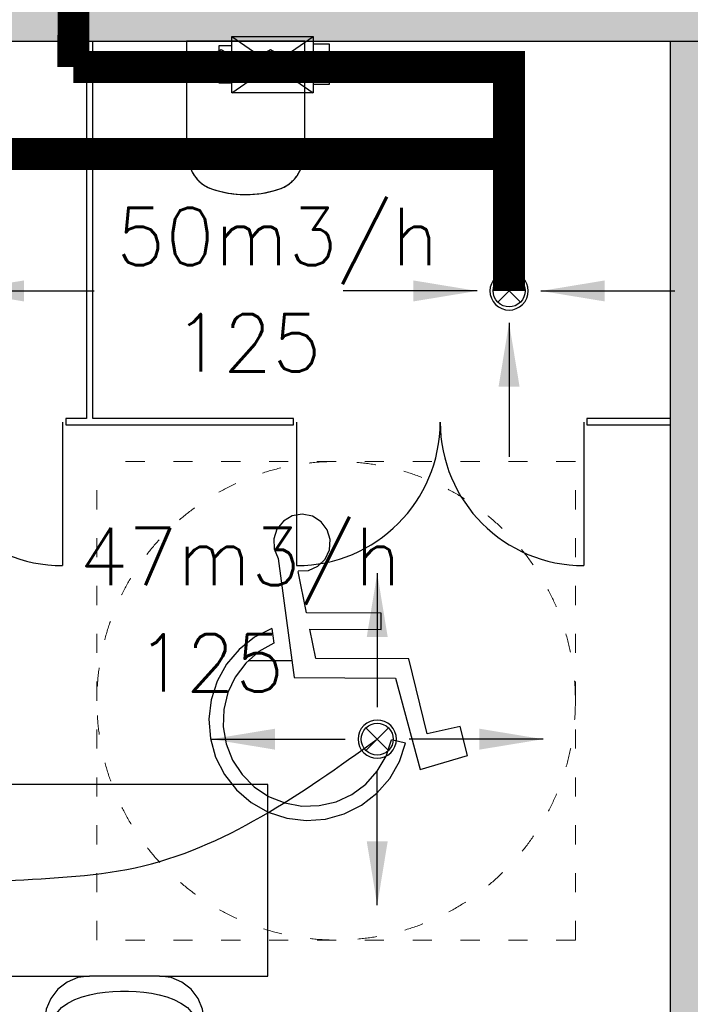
# Model space of a CAD drawing. Header units: millimetres. Extents: x 3698380 to 4312681, y 939872 to 1104488.
# Tile 84 of 93: x 4198804 to 4200907, y 1048191 to 1051278. Entities that reach past the tile are written whole.
import ezdxf
from ezdxf.lldxf.tags import DXFTag

# ---------------------------------------------------------------- set-up
doc = ezdxf.new("R2010")
doc.units = ezdxf.units.MM
doc.header["$LTSCALE"] = 10
doc.linetypes.add('ACAD_ISO03W100', pattern=[30, 12, -18])
doc.linetypes.add('CENTER', pattern=[2, 1.25, -0.25, 0.25, -0.25])
for name, color, linetype in [('! IS_GAZ_opisy', 7, 'Continuous'), ('15_LINIA_CIENKA', 1, 'Continuous'), ('A_bloki', 252, 'Continuous'), ('A_kreskowanie', 8, 'Continuous'), ('A_podciąg', 8, '300118_49_XR_0034$0$300118_49_XR_0033$0$( Dashed )'), ('A_sc_proj', 2, 'Continuous'), ('A_wymiary', 1, 'Continuous'), ('FLUID-N1', 7, 'Continuous'), ('FLUID-N1-200-ARRGR', 7, 'Continuous'), ('FLUID-W1', 7, 'Continuous'), ('FLUID-W1-200-ARRGR', 7, 'Continuous'), ('MUREK', 6, 'Continuous'), ('W', 8, 'CENTER')]:
    doc.layers.add(name, color=color, linetype=linetype)
for name, color, linetype, lineweight in [('0 20 cienka', 8, 'Continuous', 20), ('A-DOOR', 7, 'Continuous', 9), ('HVAC_n2', 100, 'Continuous', 30), ('HVAC_opis_woda', 4, 'Continuous', 13), ('HVAC_w1', 1, 'Continuous', 30), ('HVAC_WD_1', 24, 'Continuous', 30), ('HVAC_wentylatory', 6, 'Continuous', 30), ('P-SANR-FIXT', 7, 'Continuous', 9)]:
    doc.layers.add(name, color=color, linetype=linetype, lineweight=lineweight)
doc.styles.add('FDBES', font='simplex.shx')
doc.styles.add('OPIS1', font='ROMANS.SHX', dxfattribs={"width": 0.8})
tags = doc.linetypes.add('300118_49_XR_0034$0$300118_49_XR_0033$0$( Dashed )', pattern=[0.75, 0.5, -0.25]).pattern_tags.tags
tags[6:7] = [DXFTag(74, 4), DXFTag(75, 0), DXFTag(340, '0'), DXFTag(46, 1.0), DXFTag(50, 0.0), DXFTag(44, 0.0), DXFTag(45, 0.0)]
tags[4:5] = [DXFTag(74, 4), DXFTag(75, 0), DXFTag(340, '0'), DXFTag(46, 1.0), DXFTag(50, 0.0), DXFTag(44, 0.0), DXFTag(45, 0.0)]
doc.dimstyles.new('FDBES', dxfattribs={"dimscale": 50, "dimtxt": 4, "dimasz": 2.5, "dimexe": 0.8, "dimexo": 2, "dimgap": 1, "dimtad": 1, "dimdsep": 46, "dimtxsty": 'FDBES', "dimcen": 2.5, "dimclrd": 4, "dimclre": 5, "dimadec": 0, "dimazin": 0, "dimtfac": 1, "dimtmove": 0, "dimatfit": 3, "dimfxl": 1, "dimarcsym": 0})

# ---------------------------------------------------------------- blocks, each defined once
blk = doc.blocks.new('BS_WC WISZĄCE 2 - PlumbingFixture_GroheLimited_EuroCeramicFloorstandingWC_39329000_METRIC - 39329000-V9-1 PIĘTRO')
at = {"layer": 'A_bloki'}
for p, q in [((-18.54, 30.72), (-18.54, 8.6)), ((18.54, 8.6), (18.54, 30.72)), ((-18.54, 8.6), (-18.54, 0)), ((18.54, 0), (18.54, 8.6)), ((-10.24, 5.43), (-10.24, 4.1)), ((-10.24, 4.1), (-7.75, 2.67)), ((-7.75, 2.67), (-5.26, 4.1)), ((-5.26, 4.1), (-5.26, 5.36)), ((5.26, 5.36), (5.26, 4.1)), ((5.26, 4.1), (7.75, 2.67)), ((7.75, 2.67), (10.24, 4.1)), ((10.24, 4.1), (10.24, 5.43)), ((-18.54, 0), (18.54, 0))]:
    blk.add_line(p, q, dxfattribs=at)
at = {"layer": 'A_bloki', "flags": 128}
for points in [[(-5.51, 47.56), (-6.16, 47.45), (-7.45, 47.18), (-8.73, 46.86), (-9.99, 46.48), (-10.72, 46.24)], [(-0.07, 48.03), (-0.93, 48.02), (-2.25, 47.96), (-3.56, 47.84), (-4.86, 47.67), (-5.36, 47.59)], [(10.72, 46.24), (9.47, 46.64), (8.2, 47), (6.92, 47.3), (5.63, 47.55), (4.32, 47.75), (3.02, 47.89), (1.7, 47.99), (0.39, 48.03), (0.06, 48.03)], [(-10.72, 46.24), (-11.12, 46.09), (-11.52, 45.93), (-11.91, 45.75), (-12.29, 45.55), (-12.67, 45.34), (-13.03, 45.12), (-13.39, 44.88), (-13.74, 44.62), (-14.07, 44.36), (-14.4, 44.07), (-14.71, 43.78), (-15.01, 43.48), (-15.3, 43.16), (-15.58, 42.83), (-15.84, 42.49), (-16.09, 42.14), (-16.33, 41.78), (-16.55, 41.41), (-16.75, 41.03), (-16.94, 40.65), (-17.12, 40.26), (-17.28, 39.86), (-17.42, 39.45), (-17.55, 39.04), (-17.66, 38.63), (-17.71, 38.38)], [(17.71, 38.38), (17.61, 38.8), (17.5, 39.21), (17.36, 39.62), (17.21, 40.03), (17.05, 40.42), (16.87, 40.81), (16.67, 41.19), (16.46, 41.57), (16.23, 41.93), (15.99, 42.29), (15.74, 42.63), (15.47, 42.97), (15.19, 43.29), (14.89, 43.6), (14.58, 43.91), (14.27, 44.19), (13.94, 44.47), (13.59, 44.73), (13.24, 44.98), (12.88, 45.21), (12.51, 45.43), (12.14, 45.63), (11.75, 45.82), (11.36, 46), (10.96, 46.15), (10.72, 46.24)], [(-17.71, 38.38), (-17.99, 36.98), (-18.21, 35.57), (-18.31, 34.71)], [(18.32, 34.67), (18.29, 35.01), (18.09, 36.42), (17.83, 37.83), (17.71, 38.38)], [(-18.34, 34.48), (-18.38, 34.14), (-18.49, 32.72), (-18.54, 31.29), (-18.54, 30.72)], [(18.54, 30.72), (18.52, 32.15), (18.43, 33.58), (18.34, 34.44)]]:
    blk.add_lwpolyline(points, dxfattribs=at)
at = {"layer": 'A_bloki'}
for centre, radius, start, end in [((0, 15.11), 32.92, 70.9942, 109.0058), ((-7.22, 36.08), 10.74, 109.0058, 167.6399), ((7.22, 36.08), 10.74, 12.3601, 70.9942), ((17.25, 30.72), 35.79, 167.6399, 180), ((-17.25, 30.72), 35.79, 360, 12.3601), ((-15.44, 8.6), 3.1, 180, 214.986), ((15.44, 8.6), 3.1, 325.014, 360)]:
    blk.add_arc(centre, radius, start, end, dxfattribs=at)
for points, knots in [([(-17.98, 6.82), (-17.87, 6.66), (-17.62, 6.36), (-17.24, 6.08), (-16.96, 5.92), (-16.79, 5.84), (-16.66, 5.79), (-16.53, 5.74), (-16.4, 5.69), (-16.27, 5.66), (-16.13, 5.63), (-15.99, 5.6), (-15.8, 5.58), (-15.66, 5.56), (-15.56, 5.56)], [-1, -1, -1, -1, -0.8, -0.6, -0.5, -0.45, -0.4, -0.35, -0.3, -0.25, -0.2, -0.15, -0.1, 0, 0, 0, 0]), ([(15.56, 5.56), (15.7, 5.57), (15.89, 5.58), (16.1, 5.62), (16.23, 5.65), (16.4, 5.69), (16.57, 5.75), (16.7, 5.8), (16.89, 5.88), (17.2, 6.05), (17.62, 6.36), (17.87, 6.66), (17.98, 6.82)], [-1, -1, -1, -1, -0.85, -0.8125, -0.775, -0.7, -0.625, -0.5875, -0.55, -0.4, -0.2, 0, 0, 0, 0])]:
    blk.add_open_spline(points, degree=3, knots=knots, dxfattribs=at)
blk.add_open_spline([(-15.56, 5.56), (-14.52, 5.52), (-12.45, 5.46), (-9.34, 5.4), (-6.23, 5.35), (-3.12, 5.33), (0, 5.33), (3.11, 5.33), (6.23, 5.35), (9.34, 5.4), (12.45, 5.46), (14.52, 5.52), (15.56, 5.56)], degree=3, dxfattribs=at)
blk = doc.blocks.new('Umywalka toaletowa - 35x50 cm-976482-1 PIĘTRO')
at = {"layer": 'A_bloki'}
for p, q in [((11, 35), (-11, 35)), ((-25, 21), (-25, 1)), ((25, 1), (25, 21)), ((-25, 1), (25, 1))]:
    blk.add_line(p, q, dxfattribs=at)
at = {"layer": 'A_bloki', "flags": 128}
for points in [[(-11, 35), (-14.62, 34.52), (-18, 33.12), (-20.9, 30.9), (-23.12, 28), (-24.52, 24.62), (-25, 21)], [(25, 21), (24.52, 24.62), (23.12, 28), (20.9, 30.9), (18, 33.12), (14.62, 34.52), (11, 35)], [(-22, 21), (-21.32, 23.31), (-19.71, 25.14), (-17.72, 26.53), (-15.53, 27.61), (-13.24, 28.45), (-10.9, 29.11), (-8.5, 29.61), (-6.09, 29.97), (-3.66, 30.2), (-1.22, 30.32), (1.22, 30.32), (3.66, 30.2), (6.09, 29.97), (8.51, 29.61), (10.9, 29.11), (13.24, 28.45), (15.53, 27.61), (17.71, 26.54), (19.72, 25.14), (21.31, 23.31), (22, 21)], [(-25, 14.55), (-25, 15.39), (-25, 17.3), (-25, 19.17), (-25, 21)], [(22, 21), (21.31, 18.69), (19.72, 16.86), (17.71, 15.46), (15.53, 14.39), (13.24, 13.55), (10.9, 12.89), (8.51, 12.39), (6.09, 12.03), (3.66, 11.8), (1.22, 11.68), (-1.22, 11.68), (-3.66, 11.8), (-6.09, 12.03), (-8.5, 12.39), (-10.9, 12.89), (-13.24, 13.55), (-15.53, 14.39), (-17.72, 15.47), (-19.71, 16.86), (-21.32, 18.69), (-22, 21)], [(25, 21), (25, 19.17), (25, 17.3), (25, 15.39), (25, 14.55)], [(-25, 0), (-25, 0.72), (-25, 0.88)], [(25, 0.86), (25, 0.72), (25, 0)]]:
    blk.add_lwpolyline(points, dxfattribs=at)
at = {"layer": 'A_bloki'}
for start, end in [(0, 180), (180, 0)]:
    blk.add_arc((0, 21), 2.19, start, end, dxfattribs=at)
for points in [[(-25, 0), (-25, 0.22), (-25, 0.59), (-25, 0.93), (-25, 1), (-25, 1)], [(25, 1), (25, 1), (25, 0.93), (25, 0.59), (25, 0.22), (25, 0)]]:
    blk.add_open_spline(points, degree=3, dxfattribs=at)
at = {"layer": 'A_podciąg'}
for p, q in [((-45, 95), (-45, 35)), ((45, 95), (-45, 95)), ((45, 35), (45, 95)), ((-45, 35), (-11, 35)), ((11, 35), (45, 35))]:
    blk.add_line(p, q, dxfattribs=at)
blk = doc.blocks.new('Drzwi-dwuskrzydłowe-panelowe - D 80x200 OŚCIEŻNICA-1 DRZWI-5-976485-1 PIĘTRO')
at = {"layer": 'A_bloki'}
for p, q in [((-45, 0), (-45, -45)), ((45, 0), (45, -45))]:
    blk.add_line(p, q, dxfattribs=at)
for centre, start, end in [((-45, 0), 270, 0), ((45, 0), 180, 270)]:
    blk.add_arc(centre, 45, start, end, dxfattribs=at)
blk = doc.blocks.new('A$C39F57054')
at = {"layer": '15_LINIA_CIENKA', "color": 8, "lineweight": 25}
for p, q in [((24.42, 79.99), (21.78, 79.55)), ((27.04, 79.47), (24.42, 79.99)), ((19.47, 78.21), (17.79, 76.13)), ((21.78, 79.55), (19.47, 78.21)), ((29.31, 78.06), (27.04, 79.47)), ((30.93, 75.93), (29.31, 78.06)), ((17.79, 76.13), (16.95, 73.6)), ((31.69, 73.37), (30.93, 75.93)), ((16.95, 73.6), (17.06, 70.93)), ((31.5, 70.7), (31.69, 73.37)), ((17.06, 70.93), (18.1, 68.47)), ((30.38, 68.28), (31.5, 70.7)), ((18.1, 68.47), (22.27, 37.34)), ((28.47, 66.41), (30.38, 68.28)), ((25.53, 54.23), (23.33, 65.02)), ((23.35, 65.19), (26.02, 65.33)), ((26.02, 65.33), (28.47, 66.41)), ((45.01, 54.15), (25.53, 54.23)), ((45, 49.89), (45.01, 54.15)), ((16.44, 50.18), (11.91, 47.86)), ((16.44, 50.18), (16.95, 46.37)), ((27.96, 42.35), (26.4, 49.97)), ((26.4, 49.97), (45, 49.89)), ((11.91, 47.86), (7.93, 44.7)), ((16.95, 46.37), (13.02, 44.12)), ((7.93, 44.7), (4.64, 40.82)), ((13.02, 44.12), (9.62, 41.12)), ((52.21, 42.25), (27.96, 42.35)), ((57.02, 22.69), (52.21, 42.25)), ((4.64, 40.82), (2.16, 36.38)), ((9.62, 41.12), (6.9, 37.49)), ((2.16, 36.38), (0.59, 31.55)), ((6.9, 37.49), (4.97, 33.4)), ((22.27, 37.34), (48.72, 37.23)), ((48.72, 37.23), (55.24, 13.3)), ((0.59, 31.55), (0, 26.5)), ((4.97, 33.4), (3.91, 28.99)), ((3.91, 28.99), (3.76, 24.47)), ((0, 26.5), (0.4, 21.43)), ((3.76, 24.47), (4.53, 20)), ((65.68, 24.58), (57.02, 22.69)), ((67.54, 17.02), (65.68, 24.58)), ((0.4, 21.43), (1.78, 16.53)), ((46.3, 16.77), (47.74, 21.06)), ((51.37, 20.24), (47.74, 21.06)), ((4.53, 20), (6.19, 15.79)), ((49.76, 15.42), (51.37, 20.24)), ((1.78, 16.53), (4.08, 12)), ((6.19, 15.79), (8.66, 11.99)), ((44.01, 12.86), (46.3, 16.77)), ((55.24, 13.3), (67.54, 17.02)), ((40.98, 9.49), (44.01, 12.86)), ((47.25, 11), (49.76, 15.42)), ((4.08, 12), (7.23, 8)), ((8.66, 11.99), (11.85, 8.78)), ((43.92, 7.15), (47.25, 11)), ((7.23, 8), (11.09, 4.69)), ((11.85, 8.78), (15.62, 6.27)), ((37.34, 6.8), (40.98, 9.49)), ((15.62, 6.27), (19.83, 4.58)), ((33.22, 4.91), (37.34, 6.8)), ((39.91, 4.02), (43.92, 7.15)), ((11.09, 4.69), (15.52, 2.2)), ((19.83, 4.58), (24.28, 3.77)), ((24.28, 3.77), (28.81, 3.89)), ((28.81, 3.89), (33.22, 4.91)), ((35.37, 1.74), (39.91, 4.02)), ((15.52, 2.2), (20.35, 0.61)), ((20.35, 0.61), (25.4, 0)), ((25.4, 0), (30.47, 0.38)), ((30.47, 0.38), (35.37, 1.74))]:
    blk.add_line(p, q, dxfattribs=at)
at = {"layer": 'W', "color": 8, "linetype": 'Continuous', "ltscale": 4}
blk.add_line((21.69, 41.7), (10.28, 41.7), dxfattribs=at)
blk = doc.blocks.new('d')
at = {"layer": 'A_kreskowanie', "ltscale": 2}
h = blk.add_hatch(color=252, dxfattribs=at)
h.dxf.hatch_style = 1
h.paths.add_polyline_path([(3731432.76, 791007.02), (3731312.76, 791007.02), (3731312.76, 789647.02), (3731432.76, 789647.02)])
h.paths.add_polyline_path([(3732874.74, 789327.02), (3732874.74, 789347.02), (3731432.76, 789347.02), (3731432.76, 789227.02), (3732874.74, 789227.02)])
h.paths.add_polyline_path([(3732754.74, 789227.02), (3732634.74, 789227.02), (3732634.74, 789127.02), (3732754.74, 789127.02)])
h.paths.add_polyline_path([(3734281.53, 789347.02), (3733874.74, 789347.02), (3733874.74, 789227.02), (3734281.53, 789227.02)])
h.paths.add_polyline_path([(3734161.53, 791007.02), (3734041.53, 791007.02), (3734041.53, 790927.02), (3734041.53, 790357.02), (3734041.53, 789347.02), (3734161.53, 789347.02)])
h.paths.add_polyline_path([(3736381.9, 791007.02), (3736261.9, 791007.02), (3736261.9, 789347.02), (3735463.65, 789347.02), (3735314.74, 789347.02), (3735314.74, 789227.02), (3736381.9, 789227.02)])
h.paths.add_polyline_path([(3735583.65, 789227.02), (3735463.65, 789227.02), (3735463.65, 787727.02), (3735583.65, 787727.02)])
h.paths.add_polyline_path([(3732754.74, 788122.56), (3732634.74, 788122.56), (3732634.74, 787727.02), (3732754.74, 787727.02)])
h.paths.add_polyline_path([(3731432.76, 789527.02), (3731312.76, 789527.02), (3731312.76, 787727.02), (3731432.76, 787727.02)])
h.paths.add_polyline_path([(3730049.12, 787727.02), (3729235.08, 787727.02), (3729235.08, 787627.02), (3729285.08, 787627.02), (3729285.08, 787527.02, 0.0278424), (3729290.65, 787427.02), (3730049.12, 787427.02)])
h.paths.add_polyline_path([(3729285.08, 787527.02), (3729235.08, 787527.02), (3729235.08, 787427.02), (3729290.65, 787427.02, -0.0278424)], flags=17)
h.paths.add_polyline_path([(3729285.08, 787627.02), (3729235.08, 787627.02), (3729235.08, 787527.02), (3729285.08, 787527.02)], flags=17)
h.paths.add_polyline_path([(3729114.74, 784607.02), (3728714.74, 784607.02), (3728714.74, 783607.02), (3729114.74, 783607.02)])
h.paths.add_polyline_path([(3729220.66, 783607.02), (3729114.74, 783607.02), (3729114.74, 783487.02), (3729220.66, 783487.02)])
h.paths.add_polyline_path([(3729309.74, 783607.02), (3729220.66, 783607.02), (3729220.66, 783487.02), (3729309.74, 783487.02)])
h.paths.add_polyline_path([(3732204.74, 783607.02), (3730709.74, 783607.02), (3730709.74, 783487.02), (3732204.74, 783487.02)])
h.paths.add_polyline_path([(3732324.74, 783707.02), (3732204.74, 783707.02), (3732204.74, 781627.02), (3732324.74, 781627.02)])
h.paths.add_polyline_path([(3735344.74, 786027.02), (3735224.74, 786027.02), (3732324.74, 786027.02), (3732324.74, 785907.02), (3735224.74, 785907.02), (3735224.74, 781627.02), (3735344.74, 781627.02)])
h.paths.add_polyline_path([(3744114.74, 791127.02), (3735314.74, 791127.02), (3735314.74, 791007.02), (3744114.74, 791007.02)])
h.paths.add_polyline_path([(3740100.05, 791007.02), (3739980.05, 791007.02), (3739980.05, 787727.02), (3740100.05, 787727.02)])
h.paths.add_polyline_path([(3742214.74, 791007.02), (3742094.74, 791007.02), (3742094.74, 787727.02), (3742214.74, 787727.02)])
h.paths.add_polyline_path([(3727024.74, 793327.02), (3726904.74, 793327.02), (3726904.74, 789127.02), (3727024.74, 789127.02)])
at = {"layer": '0 20 cienka', "color": 252, "linetype": 'ACAD_ISO03W100', "ltscale": 0.5}
for p, q in [((3738182.91, 788189.98), (3738182.91, 789689.98)), ((3739682.91, 789689.98), (3738182.91, 789689.98)), ((3739682.91, 788189.98), (3739682.91, 789689.98)), ((3739682.91, 788189.98), (3738182.91, 788189.98))]:
    blk.add_line(p, q, dxfattribs=at)
blk.add_circle((3738932.91, 788939.98), 750, dxfattribs=at)
at = {"layer": 'A_sc_proj', "color": 252, "ltscale": 2}
blk.add_line((3739980.05, 791007.02), (3739980.05, 787727.02), dxfattribs=at)
blk.add_lwpolyline([(3729114.74, 791007.02), (3744114.74, 791007.02)], dxfattribs=at)
at = {"layer": 'A_sc_proj', "color": 252}
for points in [[(3738150.51, 791007.02), (3738150.51, 789825.19), (3738085.14, 789825.19), (3738085.14, 789805.19), (3738799.14, 789805.19), (3738799.14, 789825.19), (3738170.51, 789825.19), (3738170.51, 791007.02)], [(3739980.05, 789825.19), (3739719.14, 789825.19), (3739719.14, 789805.19), (3739980.05, 789805.19)]]:
    blk.add_lwpolyline(points, dxfattribs=at)
at = {"layer": 'A-DOOR', "color": 252, "xscale": 10, "yscale": 10, "zscale": 10}
for p in [(3737625.14, 789813.59), (3739259.14, 789813.59)]:
    blk.add_blockref('Drzwi-dwuskrzydłowe-panelowe - D 80x200 OŚCIEŻNICA-1 DRZWI-5-976485-1 PIĘTRO', p, dxfattribs=at)
at = {"layer": 'A_bloki', "color": 252, "xscale": 10, "yscale": 10, "zscale": 10, "rotation": 180}
blk.add_blockref('BS_WC WISZĄCE 2 - PlumbingFixture_GroheLimited_EuroCeramicFloorstandingWC_39329000_METRIC - 39329000-V9-1 PIĘTRO', (3738649.51, 791007.02), dxfattribs=at)
at = {"layer": 'MUREK', "color": 252, "ltscale": 30, "xscale": 11.99999999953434, "yscale": 11.99999999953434, "zscale": 11.99999999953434}
blk.add_blockref('A$C39F57054', (3738533.87, 788564.59), dxfattribs=at)
at = {"layer": 'P-SANR-FIXT', "color": 252, "xscale": 10, "yscale": 10, "zscale": 10}
blk.add_blockref('Umywalka toaletowa - 35x50 cm-976482-1 PIĘTRO', (3738269.27, 787727.02), dxfattribs=at)
blk = doc.blocks.new('wentos')
at = {"layer": 'HVAC_wentylatory', "ltscale": 2}
for p, q in [((3730212.5, 789226.2), (3730212.5, 789265.7)), ((3730212.5, 789265.7), (3730330.5, 789265.7)), ((3730330.5, 789265.7), (3730330.5, 789225.1)), ((3730181.8, 789226.2), (3730358.9, 788971.4)), ((3730358.9, 789226.2), (3730181.8, 788971.4)), ((3730209.4, 788971.1), (3730209.4, 788919.6)), ((3730334.9, 788919.6), (3730334.9, 788971.1)), ((3730209.4, 788919.6), (3730334.9, 788919.6))]:
    blk.add_line(p, q, dxfattribs=at)
blk.add_lwpolyline([(3730181.8, 789226.2), (3730358.9, 789226.2), (3730358.9, 788971.4), (3730181.8, 788971.4)], close=True, dxfattribs=at)
blk = doc.blocks.new('A$C625471DE')
at = {"layer": 'FLUID-W1', "color": 1, "linetype": 'Continuous', "lineweight": -3, "extrusion": (0, 0, -1)}
for p, q in [((55.54, 55.54, 5.2), (48.46, 48.46, 5.2)), ((55.54, 48.46, 5.2), (48.46, 55.54, 5.2))]:
    blk.add_line(p, q, dxfattribs=at)
at = {"layer": 'FLUID-W1', "color": 1, "linetype": 'Continuous', "extrusion": (0, 0, -1)}
blk.add_ellipse((52, 52, 5.2), major_axis=(4.24, -4.24), ratio=1, start_param=2.35619449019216, end_param=8.639379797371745, dxfattribs=at)
at = {"layer": 'FLUID-W1', "color": 1, "linetype": 'Continuous'}
blk.add_ellipse((52, 52, 5.2), major_axis=(-3.54, -3.54), ratio=1, start_param=2.356194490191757, end_param=8.639379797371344, dxfattribs=at)
at = {"layer": 'FLUID-W1-200-ARRGR', "color": 1}
for points in [[(52, 62), (52, 104)], [(42, 52), (0, 52)], [(62, 52), (104, 52)], [(52, 42), (52, 0)]]:
    blk.add_leader(points, dimstyle='FDBES', override={"dimscale": 8, "dimclrd": 1}, dxfattribs=at)
blk = doc.blocks.new('A$C6254716E')
at = {"layer": 'FLUID-N1', "color": 5, "linetype": 'Continuous', "lineweight": -3, "extrusion": (0, 0, -1)}
for p, q in [((48.46, 48.46, 5.2), (55.54, 55.54, 5.2)), ((48.46, 55.54, 5.2), (55.54, 48.46, 5.2))]:
    blk.add_line(p, q, dxfattribs=at)
at = {"layer": 'FLUID-N1', "color": 5, "linetype": 'Continuous', "extrusion": (0, 0, -1)}
blk.add_ellipse((52, 52, 5.2), major_axis=(-4.24, 4.24), ratio=1, start_param=2.35619449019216, end_param=8.639379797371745, dxfattribs=at)
at = {"layer": 'FLUID-N1', "color": 5, "linetype": 'Continuous'}
blk.add_ellipse((52, 52, 5.2), major_axis=(3.54, 3.54), ratio=1, start_param=2.356194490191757, end_param=8.639379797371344, dxfattribs=at)
at = {"layer": 'FLUID-N1-200-ARRGR', "color": 5}
for points in [[(52, 104), (52, 62)], [(0, 52), (42, 52)], [(104, 52), (62, 52)], [(52, 0), (52, 42)]]:
    blk.add_leader(points, dimstyle='FDBES', override={"dimscale": 8, "dimclrd": 5}, dxfattribs=at)

msp = doc.modelspace()

# ---------------------------------------------------------------- block references
at = {"layer": 'A_wymiary'}
msp.add_blockref('d', (460863.5, 260202.7), dxfattribs=at)

# ---------------------------------------------------------------- next in the draw order: linework, layer by layer
at = {"layer": 'HVAC_n2', "ltscale": 2}
msp.add_spline([(4197986.9, 1048217.9), (4198330.2, 1048489.7), (4199166, 1048619.2), (4199925.2, 1049022.3)], degree=3, dxfattribs=at)
at = {"layer": 'HVAC_w1', "ltscale": 2}
for points in [[(4194717.9, 1046758.4), (4195995.5, 1046954.6), (4196915.8, 1047111.5), (4198307.4, 1047117.1), (4202469.1, 1047076.2), (4204001.3, 1047170.7), (4204817.5, 1048936.7), (4204037.7, 1050394.5)], [(4194717.9, 1046965.6), (4195642, 1047170.2), (4197326.2, 1047307), (4199437.8, 1047307), (4202258.8, 1047296.1), (4202605.8, 1047285.3), (4202668.4, 1048644), (4202572.2, 1049701.8), (4202801.1, 1049853.7)]]:
    msp.add_spline(points, degree=3, dxfattribs=at)
at = {"layer": 'HVAC_WD_1', "ltscale": 2, "const_width": 100}
for points in [[(4198972.8, 1051129.3), (4198976.3, 1053952.5)], [(4198972.8, 1051129.3), (4200338.5, 1051129.3), (4200338.5, 1050856.2)], [(4200338.5, 1050427.3), (4200338.5, 1050427.3), (4200338.5, 1050856.2), (4198515.8, 1050856.2), (4198515.8, 1050429.6)]]:
    msp.add_lwpolyline(points, dxfattribs=at)

# ---------------------------------------------------------------- next in the draw order: block references
at = {"layer": 'FLUID-W1-200-ARRGR', "xscale": 10, "yscale": 10, "zscale": 10}
for p in [(4197997.7, 1049907.3, -52), (4199818.5, 1049907.3, -52)]:
    msp.add_blockref('A$C625471DE', p, dxfattribs=at)
at = {"layer": 'FLUID-W1-200-ARRGR', "xscale": 10, "yscale": 10, "zscale": 10, "rotation": 270}
msp.add_blockref('A$C6254716E', (4199405.2, 1049542.3, -52), dxfattribs=at)
at = {"layer": 'HVAC_wentylatory', "rotation": 90}
msp.add_blockref('wentos', (4988695.6, -2679133.7), dxfattribs=at)

# ---------------------------------------------------------------- next in the draw order: texts
at = {"layer": '! IS_GAZ_opisy', "style": 'FDBES'}
for s, p in [('50m3/h', (4199106.8, 1050508, 52)), ('125', (4199287.3, 1050174.7, 52)), ('47m3/h', (4198990.2, 1049504.8, 52)), ('125', (4199170.7, 1049171.4, 52))]:
    msp.add_text(s, height=180, dxfattribs=at).set_placement(p)
at = {"layer": 'HVAC_opis_woda', "color": 0, "insert": (4070550.7, 1065416.8), "char_height": 187.5, "width": 10398.909, "attachment_point": 1, "rotation": 360, "style": 'OPIS1'}
msp.add_mtext('\\pi-562.5,l750,t750;{\\T0.85;1.^IRysunek rozpatrywać razem z projektami pozostałych branż oraz opisem technicznym \\P2.^IProwadzenie przewodów na rysunku pokazano schematycznie w celu zachowania czytelności opracowania. Dokładną trasę prowadzenia ruraży ustalić w trakcie wykonywania prac montażowych. W razie kolizji korygować na bieżąco na budowie\\P3.^IW miejscach montażu armatury na przewodach należy przewidzieć dostęp do tej armatury\\P}4.^IInstalację C.O. na parterz prowadzić w warstwach posadzkowych. W części nieobejętem opracowaniem - pod stropem w obudowie\\P5.^IDobór grzejników wykonano dla temperatury zasilania i powrotu 70/50°C\\P6.^IRury izolować zgodnie z opisem technicznym\\P7.^IInstalację C.O. należy włączyć do istenijącej instalacji na poziomie piwnicy. Należy wykonać osobny obieg i wyposażyć go w odpowienią armaturę i pompę obiegową\\P8.^INa wszystkich grzejnikach zastosować zabudowy chroniące przed oparzeniem', dxfattribs=at)

doc.saveas('drawing.dxf')
